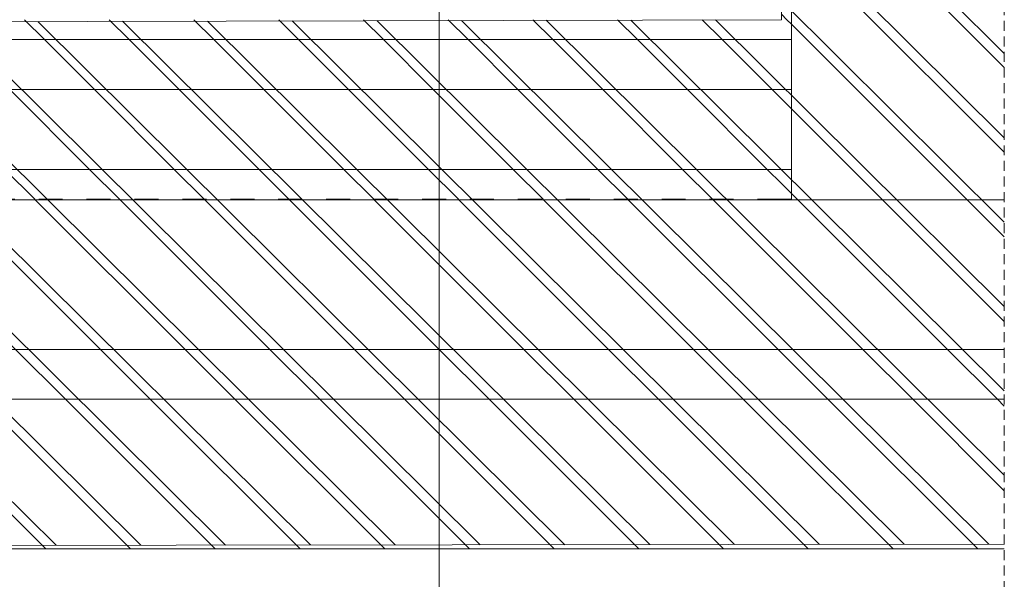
# Model space of a CAD drawing. Extents: x 180 to 9540, y 54 to 2910.
# Tile 66 of 82: x 8064 to 8557, y 529 to 810. Entities that reach past the tile are written whole.
import ezdxf
from ezdxf.xclip import XClip

# ---------------------------------------------------------------- set-up
doc = ezdxf.new("R2010")
doc.units = 0
doc.header["$MEASUREMENT"] = 0
doc.header["$XCLIPFRAME"] = 0
doc.linetypes.add('Przerywana', pattern=[48, 24, -24])
doc.linetypes.add('Przerywana długa', pattern=[78, 50, -28])
for name, color, linetype in [('420-K Ściany', 7, 'Continuous'), ('460-K Stropy', 7, 'Continuous'), ('820-G Rysunki Obrazki', 7, 'Continuous'), ('824-G Wypełnienia RŚ', 7, 'Continuous'), ('840-G Znaczniki ogólne', 7, 'Continuous')]:
    doc.layers.add(name, color=color, linetype=linetype)
pattern_1 = [(135, (4248.05, 809.8), (21.2132, 21.2132), [])]

# ---------------------------------------------------------------- blocks, each defined once
blk = doc.blocks.new('Rysunek_2_2', base_point=(4248.05, 809.8))
at = {"layer": '420-K Ściany', "linetype": 'Continuous', "lineweight": 13}
h = blk.add_hatch(dxfattribs=at)
h.set_pattern_fill('Ściany_istniejące_0002', color=8, style=0, pattern_type=2)
h.set_pattern_definition(pattern_1)
h.paths.add_polyline_path([(8445.55, 809.8), (8450.55, 809.8), (8450.55, 1244.8), (8445.55, 1244.8)])
h = blk.add_hatch(dxfattribs=at)
h.set_pattern_fill('Ściany_istniejące_0002', color=8, style=0, pattern_type=2)
h.set_pattern_definition(pattern_1)
h.paths.add_polyline_path([(8450.55, 809.8), (8450.55, 719.55), (8557.15, 719.55), (8557.15, 1244.8), (8450.55, 1244.8)])
at = {"layer": '460-K Stropy', "linetype": 'Continuous', "lineweight": 13}
h = blk.add_hatch(dxfattribs=at)
h.set_pattern_fill('Ściany_istniejące_0002', color=8, style=0, pattern_type=2)
h.set_pattern_definition(pattern_1)
h.paths.add_polyline_path([(5760.55, 809.8), (5760.55, 799.8), (8445.55, 799.8), (8445.55, 809.8)])
h = blk.add_hatch(dxfattribs=at)
h.set_pattern_fill('Ściany_istniejące_0002', color=8, style=0, pattern_type=2)
h.set_pattern_definition(pattern_1)
h.paths.add_polyline_path([(8450.55, 809.8), (8445.55, 809.8), (8445.55, 799.8), (8450.55, 799.8)])
h = blk.add_hatch(dxfattribs=at)
h.set_pattern_fill('Ściany_istniejące_0002', color=8, style=0, pattern_type=2)
h.set_pattern_definition(pattern_1)
h.paths.add_polyline_path([(5760.55, 799.8), (5760.55, 774.8), (8445.55, 774.8), (8445.55, 799.8)])
h = blk.add_hatch(dxfattribs=at)
h.set_pattern_fill('Ściany_istniejące_0002', color=8, style=0, pattern_type=2)
h.set_pattern_definition(pattern_1)
h.paths.add_polyline_path([(8445.55, 774.8), (8450.55, 774.8), (8450.55, 799.8), (8445.55, 799.8)])
h = blk.add_hatch(dxfattribs=at)
h.set_pattern_fill('Ściany_istniejące_0002', color=8, style=0, pattern_type=2)
h.set_pattern_definition(pattern_1)
h.paths.add_polyline_path([(5760.55, 774.8), (5760.55, 734.8), (8445.55, 734.8), (8445.55, 774.8)])
h = blk.add_hatch(dxfattribs=at)
h.set_pattern_fill('Ściany_istniejące_0002', color=8, style=0, pattern_type=2)
h.set_pattern_definition(pattern_1)
h.paths.add_polyline_path([(8445.55, 734.8), (8450.55, 734.8), (8450.55, 774.8), (8445.55, 774.8)])
h = blk.add_hatch(dxfattribs=at)
h.set_pattern_fill('Ściany_istniejące_0002', color=8, style=0, pattern_type=2)
h.set_pattern_definition(pattern_1)
h.paths.add_polyline_path([(5760.55, 734.8), (5760.55, 719.8), (8445.55, 719.8), (8445.55, 734.8)])
h = blk.add_hatch(dxfattribs=at)
h.set_pattern_fill('Ściany_istniejące_0002', color=8, style=0, pattern_type=2)
h.set_pattern_definition(pattern_1)
h.paths.add_polyline_path([(8445.55, 719.8), (8450.55, 719.8), (8450.55, 734.8), (8445.55, 734.8)])
h = blk.add_hatch(dxfattribs=at)
h.set_pattern_fill('Ściany_istniejące_0002', color=8, style=0, pattern_type=2)
h.set_pattern_definition(pattern_1)
h.paths.add_polyline_path([(5760.55, 719.8), (5760.55, 719.55), (8445.55, 719.55), (8445.55, 719.8)])
h = blk.add_hatch(dxfattribs=at)
h.set_pattern_fill('Ściany_istniejące_0002', color=8, style=0, pattern_type=2)
h.set_pattern_definition(pattern_1)
h.paths.add_polyline_path([(5760.55, 719.55), (5760.55, 644.55), (8445.55, 644.55), (8445.55, 719.55)])
h = blk.add_hatch(dxfattribs=at)
h.set_pattern_fill('Ściany_istniejące_0002', color=8, style=0, pattern_type=2)
h.set_pattern_definition(pattern_1)
h.paths.add_polyline_path([(8450.55, 719.8), (8445.55, 719.8), (8445.55, 719.55), (8450.55, 719.55)])
h = blk.add_hatch(dxfattribs=at)
h.set_pattern_fill('Ściany_istniejące_0002', color=8, style=0, pattern_type=2)
h.set_pattern_definition(pattern_1)
h.paths.add_polyline_path([(8445.55, 719.55), (8445.55, 644.55), (8557.15, 644.55), (8557.15, 719.55), (8450.55, 719.55)])
h = blk.add_hatch(dxfattribs=at)
h.set_pattern_fill('Ściany_istniejące_0002', color=8, style=0, pattern_type=2)
h.set_pattern_definition(pattern_1)
h.paths.add_polyline_path([(5760.55, 644.55), (5760.55, 619.55), (8445.55, 619.55), (8445.55, 644.55)])
h = blk.add_hatch(dxfattribs=at)
h.set_pattern_fill('Ściany_istniejące_0002', color=8, style=0, pattern_type=2)
h.set_pattern_definition(pattern_1)
h.paths.add_polyline_path([(8445.55, 644.55), (8445.55, 619.55), (8557.15, 619.55), (8557.15, 644.55)])
h = blk.add_hatch(dxfattribs=at)
h.set_pattern_fill('Ściany_istniejące_0002', color=8, style=0, pattern_type=2)
h.set_pattern_definition(pattern_1)
h.paths.add_polyline_path([(5760.55, 544.55), (8445.55, 544.55), (8445.55, 619.55), (5760.55, 619.55)])
h = blk.add_hatch(dxfattribs=at)
h.set_pattern_fill('Ściany_istniejące_0002', color=8, style=0, pattern_type=2)
h.set_pattern_definition(pattern_1)
h.paths.add_polyline_path([(8445.55, 619.55), (8445.55, 544.55), (8557.15, 544.55), (8557.15, 619.55)])
at = {"layer": '824-G Wypełnienia RŚ', "linetype": 'Continuous', "lineweight": 13}
h = blk.add_hatch(dxfattribs=at)
h.set_pattern_fill('_Poza_zakresem_opracowan_3D', color=8, style=0, pattern_type=2)
h.set_pattern_definition([(135.1862, (6513.066, 584.212), (21.1263, 21.26408), [])])
h.paths.add_polyline_path([(8445.55, 809.8), (4133.74, 799.42), (4134.07, 541.64), (8557.15, 546.96), (8557.15, 1245.07), (8444.5, 1244.8)])
at = {"layer": '420-K Ściany', "color": 7, "linetype": 'Continuous', "lineweight": 13, "ltscale": 0.5}
blk.add_line((8557.15, 719.55), (8450.55, 719.55), dxfattribs=at)
at = {"layer": '420-K Ściany', "color": 7, "linetype": 'Continuous', "lineweight": 13, "ltscale": 0.5, "flags": 128}
blk.add_lwpolyline([(8450.55, 1244.8), (8450.55, 809.8), (8450.55, 799.8), (8450.55, 774.8), (8450.55, 734.8), (8450.55, 719.8), (8450.55, 719.55)], dxfattribs=at)
at = {"layer": '460-K Stropy', "color": 7, "linetype": 'Continuous', "lineweight": 13, "ltscale": 0.5}
for p, q in [((8445.55, 799.8), (5760.55, 799.8)), ((8450.55, 799.8), (8445.55, 799.8)), ((8445.55, 774.8), (5760.55, 774.8)), ((8450.55, 774.8), (8445.55, 774.8)), ((8445.55, 734.8), (5760.55, 734.8)), ((8450.55, 734.8), (8445.55, 734.8)), ((8445.55, 719.55), (5760.55, 719.55)), ((8450.55, 719.55), (8445.55, 719.55)), ((8445.55, 644.55), (5760.55, 644.55)), ((8557.15, 644.55), (8445.55, 644.55)), ((8445.55, 619.55), (5760.55, 619.55)), ((8557.15, 619.55), (8445.55, 619.55)), ((8445.55, 544.55), (5760.55, 544.55)), ((8557.15, 544.55), (8445.55, 544.55))]:
    blk.add_line(p, q, dxfattribs=at)
at = {"layer": '460-K Stropy', "color": 7, "linetype": 'Przerywana', "lineweight": 13, "ltscale": 0.5}
for p, q in [((8445.55, 719.8), (5760.55, 719.8)), ((8450.55, 719.8), (8445.55, 719.8))]:
    blk.add_line(p, q, dxfattribs=at)
at = {"layer": '820-G Rysunki Obrazki', "color": 154, "linetype": 'Continuous', "lineweight": 13, "ltscale": 0.5}
blk.add_line((8274.18, 1029.58), (8274.18, 352.38), dxfattribs=at)
at = {"layer": '824-G Wypełnienia RŚ', "color": 7, "linetype": 'Continuous', "lineweight": 13, "ltscale": 0.5, "flags": 128}
blk.add_lwpolyline([(8557.15, 1245.07), (8444.5, 1244.8), (8445.55, 809.8), (4133.74, 799.42), (4134.07, 541.64), (8557.15, 546.96)], dxfattribs=at)

msp = doc.modelspace()

# ---------------------------------------------------------------- linework, layer by layer
at = {"layer": '840-G Znaczniki ogólne', "color": 8, "linetype": 'Przerywana długa', "lineweight": 13, "ltscale": 0.1}
msp.add_lwpolyline([(4133.62, 2650.02), (8557.15, 2650.02), (8557.15, 305.1), (4133.62, 305.1)], close=True, dxfattribs=at)

# ---------------------------------------------------------------- block references
at = {"layer": '820-G Rysunki Obrazki', "color": 7, "linetype": 'Continuous', "lineweight": 13, "ltscale": 0.1}
ref = msp.add_blockref('Rysunek_2_2', (4248.05, 809.8), dxfattribs=at)
XClip(ref).set_block_clipping_path([(4133.6196216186, 305.1003815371), (8557.1514411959, 2650.020916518)])

doc.saveas('drawing.dxf')
